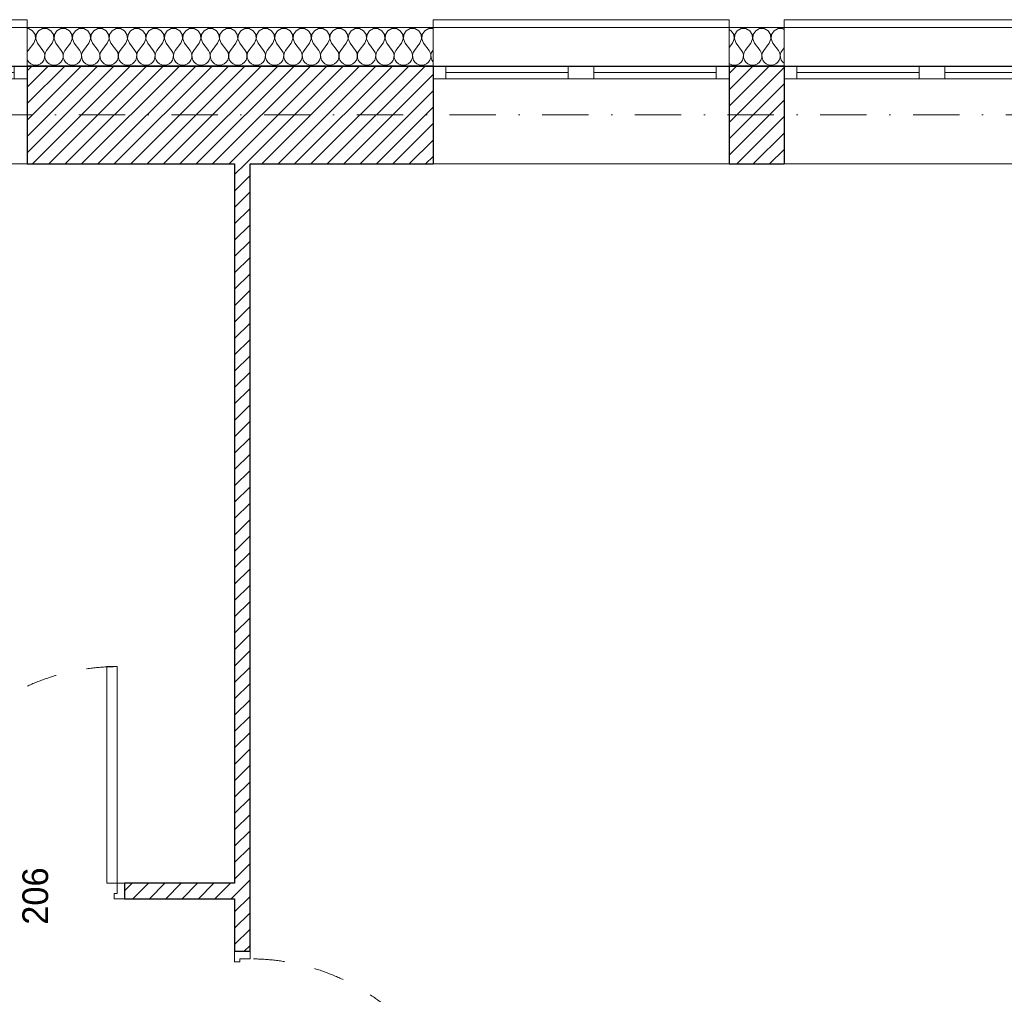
# Model space of a CAD drawing. Header units: millimetres. Extents: x 172139 to 266886, y 89525 to 138225.
# Tile 22 of 72: x 183081 to 186906, y 117919 to 121706. Entities that reach past the tile are written whole.
import ezdxf
from ezdxf.enums import TextEntityAlignment as Align

# ---------------------------------------------------------------- set-up
doc = ezdxf.new("R2010")
doc.units = ezdxf.units.MM
doc.header["$MEASUREMENT"] = 0
doc.linetypes.add('Kropki i Kreski', pattern=[360, 180, -90, 0, -90])
doc.linetypes.add('Przerywana', pattern=[240, 120, -120])
for name, color, linetype in [('Drzwi ArchiCAD', 7, 'Continuous'), ('Konstrukcja - Siatki mod', 7, 'Continuous'), ('KR_INW', 7, 'Continuous'), ('NAPIS_SODON', 7, 'Continuous'), ('Znaczniki drzwi ArchiCADa', 7, 'Continuous')]:
    doc.layers.add(name, color=color, linetype=linetype)
for name, color, linetype, lineweight in [('Drzwi ArchiCAD_Nr_pióra__1', 7, 'Continuous', 13), ('Drzwi ArchiCAD_Nr_pióra__27', 7, 'Continuous', 25), ('KR_INW_Nr_pióra__101', 252, 'Continuous', 5), ('KR_INW_Nr_pióra__27', 7, 'Continuous', 25), ('KR_INW_Nr_pióra__47', 7, 'Continuous', 15), ('NAPIS_SODON_Nr_pióra__1', 7, 'Continuous', 13), ('Okna ArchiCADa_Nr_pióra__1', 7, 'Continuous', 13), ('Znaczniki drzwi ArchiCADa_Nr_pióra__7', 7, 'Continuous', 13)]:
    doc.layers.add(name, color=color, linetype=linetype, lineweight=lineweight)
for name, color, linetype, lineweight, true_color in [('Konstrukcja - Siatki mod_Nr_pióra__48', 7, 'Continuous', 15, 0xa80f02), ('KR_INW_Nr_pióra__102', 7, 'Continuous', 5, 0xcccccc), ('Znaczniki drzwi ArchiCADa_Nr_pióra__20', 7, 'Continuous', 13, 0xb00000)]:
    doc.layers.add(name, color=color, linetype=linetype, lineweight=lineweight, true_color=true_color)
doc.styles.add('GENERATED_STYLE_1', font='txt')
pattern_1 = [(45, (0, 0), (-31.819804, 31.819804), [])]

# ---------------------------------------------------------------- blocks, each defined once
blk = doc.blocks.new('Strop_1', base_point=(179225, 121523.3))
at = {"layer": 'NAPIS_SODON_Nr_pióra__1', "linetype": 'Continuous', "flags": 128}
blk.add_lwpolyline([(179225, 121523.3), (179225.9, 107003.8), (250898.3, 107008.3), (250897.4, 121527.8)], close=True, dxfattribs=at)
blk = doc.blocks.new('*X89')
at = {"layer": 'KR_INW_Nr_pióra__102', "linetype": 'Continuous'}
for p, q in [((183115.8, 121670.9), (183109.9, 121670.9)), ((183131.2, 121662.7), (183115.8, 121670.9)), ((183169.9, 121670.9), (183154.5, 121662.7)), ((183187.3, 121670.9), (183169.9, 121670.9)), ((183202.6, 121662.7), (183187.3, 121670.9)), ((183241.3, 121670.9), (183226, 121662.7)), ((183258.7, 121670.9), (183241.3, 121670.9)), ((183274, 121662.7), (183258.7, 121670.9)), ((183312.7, 121670.9), (183297.4, 121662.7)), ((183330.1, 121670.9), (183312.7, 121670.9)), ((183345.5, 121662.7), (183330.1, 121670.9)), ((183384.2, 121670.9), (183368.8, 121662.7)), ((183401.6, 121670.9), (183384.2, 121670.9)), ((183416.9, 121662.7), (183401.6, 121670.9)), ((183455.6, 121670.9), (183440.3, 121662.7)), ((183473, 121670.9), (183455.6, 121670.9)), ((183488.3, 121662.7), (183473, 121670.9)), ((183527, 121670.9), (183511.7, 121662.7)), ((183544.4, 121670.9), (183527, 121670.9)), ((183559.7, 121662.7), (183544.4, 121670.9)), ((183598.4, 121670.9), (183583.1, 121662.7)), ((183615.8, 121670.9), (183598.4, 121670.9)), ((183631.2, 121662.7), (183615.8, 121670.9)), ((183669.9, 121670.9), (183654.5, 121662.7)), ((183687.3, 121670.9), (183669.9, 121670.9)), ((183702.6, 121662.7), (183687.3, 121670.9)), ((183741.3, 121670.9), (183726, 121662.7)), ((183758.7, 121670.9), (183741.3, 121670.9)), ((183774, 121662.7), (183758.7, 121670.9)), ((183812.7, 121670.9), (183797.4, 121662.7)), ((183830.1, 121670.9), (183812.7, 121670.9)), ((183845.5, 121662.7), (183830.1, 121670.9)), ((183884.2, 121670.9), (183868.8, 121662.7)), ((183901.6, 121670.9), (183884.2, 121670.9)), ((183916.9, 121662.7), (183901.6, 121670.9)), ((183955.6, 121670.9), (183940.3, 121662.7)), ((183973, 121670.9), (183955.6, 121670.9)), ((183988.3, 121662.7), (183973, 121670.9)), ((184027, 121670.9), (184011.7, 121662.7)), ((184044.4, 121670.9), (184027, 121670.9)), ((184059.7, 121662.7), (184044.4, 121670.9)), ((184098.4, 121670.9), (184083.1, 121662.7)), ((184115.8, 121670.9), (184098.4, 121670.9)), ((184131.2, 121662.7), (184115.8, 121670.9)), ((184169.9, 121670.9), (184154.5, 121662.7)), ((184187.3, 121670.9), (184169.9, 121670.9)), ((184202.6, 121662.7), (184187.3, 121670.9)), ((184241.3, 121670.9), (184226, 121662.7)), ((184258.7, 121670.9), (184241.3, 121670.9)), ((184274, 121662.7), (184258.7, 121670.9)), ((184312.7, 121670.9), (184297.4, 121662.7)), ((184330.1, 121670.9), (184312.7, 121670.9)), ((184345.5, 121662.7), (184330.1, 121670.9)), ((184384.2, 121670.9), (184368.8, 121662.7)), ((184401.6, 121670.9), (184384.2, 121670.9)), ((184416.9, 121662.7), (184401.6, 121670.9)), ((184455.6, 121670.9), (184440.3, 121662.7)), ((184473, 121670.9), (184455.6, 121670.9)), ((184488.3, 121662.7), (184473, 121670.9)), ((184527, 121670.9), (184511.7, 121662.7)), ((184544.4, 121670.9), (184527, 121670.9)), ((184559.7, 121662.7), (184544.4, 121670.9)), ((184598.4, 121670.9), (184583.1, 121662.7)), ((184615.8, 121670.9), (184598.4, 121670.9)), ((184631.2, 121662.7), (184615.8, 121670.9)), ((184669.9, 121670.9), (184654.5, 121662.7)), ((184686.7, 121670.9), (184669.9, 121670.9)), ((183140.8, 121648.2), (183131.2, 121662.7)), ((183142.4, 121630.9), (183140.8, 121648.2)), ((183144.9, 121648.2), (183143.3, 121630.9)), ((183154.5, 121662.7), (183144.9, 121648.2)), ((183212.2, 121648.2), (183202.6, 121662.7)), ((183213.9, 121630.9), (183212.2, 121648.2)), ((183216.3, 121648.2), (183214.7, 121630.9)), ((183226, 121662.7), (183216.3, 121648.2)), ((183283.7, 121648.2), (183274, 121662.7)), ((183285.3, 121630.9), (183283.7, 121648.2)), ((183287.8, 121648.2), (183286.1, 121630.9)), ((183297.4, 121662.7), (183287.8, 121648.2)), ((183355.1, 121648.2), (183345.5, 121662.7)), ((183356.7, 121630.9), (183355.1, 121648.2)), ((183359.2, 121648.2), (183357.6, 121630.9)), ((183368.8, 121662.7), (183359.2, 121648.2)), ((183426.5, 121648.2), (183416.9, 121662.7)), ((183428.2, 121630.9), (183426.5, 121648.2)), ((183430.6, 121648.2), (183429, 121630.9)), ((183440.3, 121662.7), (183430.6, 121648.2)), ((183497.9, 121648.2), (183488.3, 121662.7)), ((183499.6, 121630.9), (183497.9, 121648.2)), ((183502.1, 121648.2), (183500.4, 121630.9)), ((183511.7, 121662.7), (183502.1, 121648.2)), ((183569.4, 121648.2), (183559.7, 121662.7)), ((183571, 121630.9), (183569.4, 121648.2)), ((183573.5, 121648.2), (183571.8, 121630.9)), ((183583.1, 121662.7), (183573.5, 121648.2)), ((183640.8, 121648.2), (183631.2, 121662.7)), ((183642.4, 121630.9), (183640.8, 121648.2)), ((183644.9, 121648.2), (183643.3, 121630.9)), ((183654.5, 121662.7), (183644.9, 121648.2)), ((183712.2, 121648.2), (183702.6, 121662.7)), ((183713.9, 121630.9), (183712.2, 121648.2)), ((183716.3, 121648.2), (183714.7, 121630.9)), ((183726, 121662.7), (183716.3, 121648.2)), ((183783.7, 121648.2), (183774, 121662.7)), ((183785.3, 121630.9), (183783.7, 121648.2)), ((183787.8, 121648.2), (183786.1, 121630.9)), ((183797.4, 121662.7), (183787.8, 121648.2)), ((183855.1, 121648.2), (183845.5, 121662.7)), ((183856.7, 121630.9), (183855.1, 121648.2)), ((183859.2, 121648.2), (183857.6, 121630.9)), ((183868.8, 121662.7), (183859.2, 121648.2)), ((183926.5, 121648.2), (183916.9, 121662.7)), ((183928.2, 121630.9), (183926.5, 121648.2)), ((183930.6, 121648.2), (183929, 121630.9)), ((183940.3, 121662.7), (183930.6, 121648.2)), ((183997.9, 121648.2), (183988.3, 121662.7)), ((183999.6, 121630.9), (183997.9, 121648.2)), ((184002.1, 121648.2), (184000.4, 121630.9)), ((184011.7, 121662.7), (184002.1, 121648.2)), ((184069.4, 121648.2), (184059.7, 121662.7)), ((184071, 121630.9), (184069.4, 121648.2)), ((184073.5, 121648.2), (184071.8, 121630.9)), ((184083.1, 121662.7), (184073.5, 121648.2)), ((184140.8, 121648.2), (184131.2, 121662.7)), ((184142.4, 121630.9), (184140.8, 121648.2)), ((184144.9, 121648.2), (184143.3, 121630.9)), ((184154.5, 121662.7), (184144.9, 121648.2)), ((184212.2, 121648.2), (184202.6, 121662.7)), ((184213.9, 121630.9), (184212.2, 121648.2)), ((184216.3, 121648.2), (184214.7, 121630.9)), ((184226, 121662.7), (184216.3, 121648.2)), ((184283.7, 121648.2), (184274, 121662.7)), ((184285.3, 121630.9), (184283.7, 121648.2)), ((184287.8, 121648.2), (184286.1, 121630.9)), ((184297.4, 121662.7), (184287.8, 121648.2)), ((184355.1, 121648.2), (184345.5, 121662.7)), ((184356.7, 121630.9), (184355.1, 121648.2)), ((184359.2, 121648.2), (184357.6, 121630.9)), ((184368.8, 121662.7), (184359.2, 121648.2)), ((184426.5, 121648.2), (184416.9, 121662.7)), ((184428.2, 121630.9), (184426.5, 121648.2)), ((184430.6, 121648.2), (184429, 121630.9)), ((184440.3, 121662.7), (184430.6, 121648.2)), ((184497.9, 121648.2), (184488.3, 121662.7)), ((184499.6, 121630.9), (184497.9, 121648.2)), ((184502.1, 121648.2), (184500.4, 121630.9)), ((184511.7, 121662.7), (184502.1, 121648.2)), ((184569.4, 121648.2), (184559.7, 121662.7)), ((184571, 121630.9), (184569.4, 121648.2)), ((184573.5, 121648.2), (184571.8, 121630.9)), ((184583.1, 121662.7), (184573.5, 121648.2)), ((184640.8, 121648.2), (184631.2, 121662.7)), ((184642.4, 121630.9), (184640.8, 121648.2)), ((184644.9, 121648.2), (184643.3, 121630.9)), ((184654.5, 121662.7), (184644.9, 121648.2)), ((183135.7, 121614.9), (183114.3, 121586.3)), ((183135.7, 121614.9), (183142.4, 121630.9)), ((183143.3, 121630.9), (183150, 121614.9)), ((183150, 121614.9), (183171.4, 121586.3)), ((183207.1, 121614.9), (183185.7, 121586.3)), ((183207.1, 121614.9), (183213.9, 121630.9)), ((183214.7, 121630.9), (183221.4, 121614.9)), ((183221.4, 121614.9), (183242.9, 121586.3)), ((183278.6, 121614.9), (183257.1, 121586.3)), ((183278.6, 121614.9), (183285.3, 121630.9)), ((183286.1, 121630.9), (183292.9, 121614.9)), ((183292.9, 121614.9), (183314.3, 121586.3)), ((183350, 121614.9), (183328.6, 121586.3)), ((183350, 121614.9), (183356.7, 121630.9)), ((183357.6, 121630.9), (183364.3, 121614.9)), ((183364.3, 121614.9), (183385.7, 121586.3)), ((183421.4, 121614.9), (183400, 121586.3)), ((183421.4, 121614.9), (183428.2, 121630.9)), ((183429, 121630.9), (183435.7, 121614.9)), ((183435.7, 121614.9), (183457.1, 121586.3)), ((183492.9, 121614.9), (183471.4, 121586.3)), ((183492.9, 121614.9), (183499.6, 121630.9)), ((183500.4, 121630.9), (183507.1, 121614.9)), ((183507.1, 121614.9), (183528.6, 121586.3)), ((183564.3, 121614.9), (183542.9, 121586.3)), ((183564.3, 121614.9), (183571, 121630.9)), ((183571.8, 121630.9), (183578.6, 121614.9)), ((183578.6, 121614.9), (183600, 121586.3)), ((183635.7, 121614.9), (183614.3, 121586.3)), ((183635.7, 121614.9), (183642.4, 121630.9)), ((183643.3, 121630.9), (183650, 121614.9)), ((183650, 121614.9), (183671.4, 121586.3)), ((183707.1, 121614.9), (183685.7, 121586.3)), ((183707.1, 121614.9), (183713.9, 121630.9)), ((183714.7, 121630.9), (183721.4, 121614.9)), ((183721.4, 121614.9), (183742.9, 121586.3)), ((183778.6, 121614.9), (183757.1, 121586.3)), ((183778.6, 121614.9), (183785.3, 121630.9)), ((183786.1, 121630.9), (183792.9, 121614.9)), ((183792.9, 121614.9), (183814.3, 121586.3)), ((183850, 121614.9), (183828.6, 121586.3)), ((183850, 121614.9), (183856.7, 121630.9)), ((183857.6, 121630.9), (183864.3, 121614.9)), ((183864.3, 121614.9), (183885.7, 121586.3)), ((183921.4, 121614.9), (183900, 121586.3)), ((183921.4, 121614.9), (183928.2, 121630.9)), ((183929, 121630.9), (183935.7, 121614.9)), ((183935.7, 121614.9), (183957.1, 121586.3)), ((183992.9, 121614.9), (183971.4, 121586.3)), ((183992.9, 121614.9), (183999.6, 121630.9)), ((184000.4, 121630.9), (184007.1, 121614.9)), ((184007.1, 121614.9), (184028.6, 121586.3)), ((184064.3, 121614.9), (184042.9, 121586.3)), ((184064.3, 121614.9), (184071, 121630.9)), ((184071.8, 121630.9), (184078.6, 121614.9)), ((184078.6, 121614.9), (184100, 121586.3)), ((184135.7, 121614.9), (184114.3, 121586.3)), ((184135.7, 121614.9), (184142.4, 121630.9)), ((184143.3, 121630.9), (184150, 121614.9)), ((184150, 121614.9), (184171.4, 121586.3)), ((184207.1, 121614.9), (184185.7, 121586.3)), ((184207.1, 121614.9), (184213.9, 121630.9)), ((184214.7, 121630.9), (184221.4, 121614.9)), ((184221.4, 121614.9), (184242.9, 121586.3)), ((184278.6, 121614.9), (184257.1, 121586.3)), ((184278.6, 121614.9), (184285.3, 121630.9)), ((184286.1, 121630.9), (184292.9, 121614.9)), ((184292.9, 121614.9), (184314.3, 121586.3)), ((184350, 121614.9), (184328.6, 121586.3)), ((184350, 121614.9), (184356.7, 121630.9)), ((184357.6, 121630.9), (184364.3, 121614.9)), ((184364.3, 121614.9), (184385.7, 121586.3)), ((184421.4, 121614.9), (184400, 121586.3)), ((184421.4, 121614.9), (184428.2, 121630.9)), ((184429, 121630.9), (184435.7, 121614.9)), ((184435.7, 121614.9), (184457.1, 121586.3)), ((184492.9, 121614.9), (184471.4, 121586.3)), ((184492.9, 121614.9), (184499.6, 121630.9)), ((184500.4, 121630.9), (184507.1, 121614.9)), ((184507.1, 121614.9), (184528.6, 121586.3)), ((184564.3, 121614.9), (184542.9, 121586.3)), ((184564.3, 121614.9), (184571, 121630.9)), ((184571.8, 121630.9), (184578.6, 121614.9)), ((184578.6, 121614.9), (184600, 121586.3)), ((184635.7, 121614.9), (184614.3, 121586.3)), ((184635.7, 121614.9), (184642.4, 121630.9)), ((184643.3, 121630.9), (184650, 121614.9)), ((184650, 121614.9), (184671.4, 121586.3)), ((183114.3, 121586.3), (183109.9, 121578.4)), ((183176.2, 121577.7), (183171.4, 121586.3)), ((183174.8, 121548.9), (183177.9, 121558.2)), ((183178.4, 121568.1), (183176.2, 121577.7)), ((183177.9, 121558.2), (183178.4, 121568.1)), ((183180.9, 121577.7), (183178.7, 121568.1)), ((183178.7, 121568.1), (183179.2, 121558.2)), ((183179.2, 121558.2), (183182.3, 121548.9)), ((183185.7, 121586.3), (183180.9, 121577.7)), ((183247.6, 121577.7), (183242.9, 121586.3)), ((183246.2, 121548.9), (183249.4, 121558.2)), ((183249.9, 121568.1), (183247.6, 121577.7)), ((183249.4, 121558.2), (183249.9, 121568.1)), ((183252.4, 121577.7), (183250.1, 121568.1)), ((183250.1, 121568.1), (183250.6, 121558.2)), ((183250.6, 121558.2), (183253.8, 121548.9)), ((183257.1, 121586.3), (183252.4, 121577.7)), ((183319.1, 121577.7), (183314.3, 121586.3)), ((183317.7, 121548.9), (183320.8, 121558.2)), ((183321.3, 121568.1), (183319.1, 121577.7)), ((183320.8, 121558.2), (183321.3, 121568.1)), ((183323.8, 121577.7), (183321.6, 121568.1)), ((183321.6, 121568.1), (183322.1, 121558.2)), ((183322.1, 121558.2), (183325.2, 121548.9)), ((183328.6, 121586.3), (183323.8, 121577.7)), ((183390.5, 121577.7), (183385.7, 121586.3)), ((183389.1, 121548.9), (183392.2, 121558.2)), ((183392.7, 121568.1), (183390.5, 121577.7)), ((183392.2, 121558.2), (183392.7, 121568.1)), ((183395.2, 121577.7), (183393, 121568.1)), ((183393, 121568.1), (183393.5, 121558.2)), ((183393.5, 121558.2), (183396.6, 121548.9)), ((183400, 121586.3), (183395.2, 121577.7)), ((183461.9, 121577.7), (183457.1, 121586.3)), ((183460.5, 121548.9), (183463.7, 121558.2)), ((183464.1, 121568.1), (183461.9, 121577.7)), ((183463.7, 121558.2), (183464.1, 121568.1)), ((183466.7, 121577.7), (183464.4, 121568.1)), ((183464.4, 121568.1), (183464.9, 121558.2)), ((183464.9, 121558.2), (183468.1, 121548.9)), ((183471.4, 121586.3), (183466.7, 121577.7)), ((183533.3, 121577.7), (183528.6, 121586.3)), ((183531.9, 121548.9), (183535.1, 121558.2)), ((183535.6, 121568.1), (183533.3, 121577.7)), ((183535.1, 121558.2), (183535.6, 121568.1)), ((183538.1, 121577.7), (183535.9, 121568.1)), ((183535.9, 121568.1), (183536.3, 121558.2)), ((183536.3, 121558.2), (183539.5, 121548.9)), ((183542.9, 121586.3), (183538.1, 121577.7)), ((183604.8, 121577.7), (183600, 121586.3)), ((183603.4, 121548.9), (183606.5, 121558.2)), ((183607, 121568.1), (183604.8, 121577.7)), ((183606.5, 121558.2), (183607, 121568.1)), ((183609.5, 121577.7), (183607.3, 121568.1)), ((183607.3, 121568.1), (183607.8, 121558.2)), ((183607.8, 121558.2), (183610.9, 121548.9)), ((183614.3, 121586.3), (183609.5, 121577.7)), ((183676.2, 121577.7), (183671.4, 121586.3)), ((183674.8, 121548.9), (183677.9, 121558.2)), ((183678.4, 121568.1), (183676.2, 121577.7)), ((183677.9, 121558.2), (183678.4, 121568.1)), ((183680.9, 121577.7), (183678.7, 121568.1)), ((183678.7, 121568.1), (183679.2, 121558.2)), ((183679.2, 121558.2), (183682.3, 121548.9)), ((183685.7, 121586.3), (183680.9, 121577.7)), ((183747.6, 121577.7), (183742.9, 121586.3)), ((183746.2, 121548.9), (183749.4, 121558.2)), ((183749.9, 121568.1), (183747.6, 121577.7)), ((183749.4, 121558.2), (183749.9, 121568.1)), ((183752.4, 121577.7), (183750.1, 121568.1)), ((183750.1, 121568.1), (183750.6, 121558.2)), ((183750.6, 121558.2), (183753.8, 121548.9)), ((183757.1, 121586.3), (183752.4, 121577.7)), ((183819.1, 121577.7), (183814.3, 121586.3)), ((183817.7, 121548.9), (183820.8, 121558.2)), ((183821.3, 121568.1), (183819.1, 121577.7)), ((183820.8, 121558.2), (183821.3, 121568.1)), ((183823.8, 121577.7), (183821.6, 121568.1)), ((183821.6, 121568.1), (183822.1, 121558.2)), ((183822.1, 121558.2), (183825.2, 121548.9)), ((183828.6, 121586.3), (183823.8, 121577.7)), ((183890.5, 121577.7), (183885.7, 121586.3)), ((183889.1, 121548.9), (183892.2, 121558.2)), ((183892.7, 121568.1), (183890.5, 121577.7)), ((183892.2, 121558.2), (183892.7, 121568.1)), ((183895.2, 121577.7), (183893, 121568.1)), ((183893, 121568.1), (183893.5, 121558.2)), ((183893.5, 121558.2), (183896.6, 121548.9)), ((183900, 121586.3), (183895.2, 121577.7)), ((183961.9, 121577.7), (183957.1, 121586.3)), ((183960.5, 121548.9), (183963.7, 121558.2)), ((183964.1, 121568.1), (183961.9, 121577.7)), ((183963.7, 121558.2), (183964.1, 121568.1)), ((183966.7, 121577.7), (183964.4, 121568.1)), ((183964.4, 121568.1), (183964.9, 121558.2)), ((183964.9, 121558.2), (183968.1, 121548.9)), ((183971.4, 121586.3), (183966.7, 121577.7)), ((184033.3, 121577.7), (184028.6, 121586.3)), ((184031.9, 121548.9), (184035.1, 121558.2)), ((184035.6, 121568.1), (184033.3, 121577.7)), ((184035.1, 121558.2), (184035.6, 121568.1)), ((184038.1, 121577.7), (184035.9, 121568.1)), ((184035.9, 121568.1), (184036.3, 121558.2)), ((184036.3, 121558.2), (184039.5, 121548.9)), ((184042.9, 121586.3), (184038.1, 121577.7)), ((184104.8, 121577.7), (184100, 121586.3)), ((184103.4, 121548.9), (184106.5, 121558.2)), ((184107, 121568.1), (184104.8, 121577.7)), ((184106.5, 121558.2), (184107, 121568.1)), ((184109.5, 121577.7), (184107.3, 121568.1)), ((184107.3, 121568.1), (184107.8, 121558.2)), ((184107.8, 121558.2), (184110.9, 121548.9)), ((184114.3, 121586.3), (184109.5, 121577.7)), ((184176.2, 121577.7), (184171.4, 121586.3)), ((184174.8, 121548.9), (184177.9, 121558.2)), ((184178.4, 121568.1), (184176.2, 121577.7)), ((184177.9, 121558.2), (184178.4, 121568.1)), ((184180.9, 121577.7), (184178.7, 121568.1)), ((184178.7, 121568.1), (184179.2, 121558.2)), ((184179.2, 121558.2), (184182.3, 121548.9)), ((184185.7, 121586.3), (184180.9, 121577.7)), ((184247.6, 121577.7), (184242.9, 121586.3)), ((184246.2, 121548.9), (184249.4, 121558.2)), ((184249.9, 121568.1), (184247.6, 121577.7)), ((184249.4, 121558.2), (184249.9, 121568.1)), ((184252.4, 121577.7), (184250.1, 121568.1)), ((184250.1, 121568.1), (184250.6, 121558.2)), ((184250.6, 121558.2), (184253.8, 121548.9)), ((184257.1, 121586.3), (184252.4, 121577.7)), ((184319.1, 121577.7), (184314.3, 121586.3)), ((184317.7, 121548.9), (184320.8, 121558.2)), ((184321.3, 121568.1), (184319.1, 121577.7)), ((184320.8, 121558.2), (184321.3, 121568.1)), ((184323.8, 121577.7), (184321.6, 121568.1)), ((184321.6, 121568.1), (184322.1, 121558.2)), ((184322.1, 121558.2), (184325.2, 121548.9)), ((184328.6, 121586.3), (184323.8, 121577.7)), ((184390.5, 121577.7), (184385.7, 121586.3)), ((184389.1, 121548.9), (184392.2, 121558.2)), ((184392.7, 121568.1), (184390.5, 121577.7)), ((184392.2, 121558.2), (184392.7, 121568.1)), ((184395.2, 121577.7), (184393, 121568.1)), ((184393, 121568.1), (184393.5, 121558.2)), ((184393.5, 121558.2), (184396.6, 121548.9)), ((184400, 121586.3), (184395.2, 121577.7)), ((184461.9, 121577.7), (184457.1, 121586.3)), ((184460.5, 121548.9), (184463.7, 121558.2)), ((184464.1, 121568.1), (184461.9, 121577.7)), ((184463.7, 121558.2), (184464.1, 121568.1)), ((184466.7, 121577.7), (184464.4, 121568.1)), ((184464.4, 121568.1), (184464.9, 121558.2)), ((184464.9, 121558.2), (184468.1, 121548.9)), ((184471.4, 121586.3), (184466.7, 121577.7)), ((184533.3, 121577.7), (184528.6, 121586.3)), ((184531.9, 121548.9), (184535.1, 121558.2)), ((184535.6, 121568.1), (184533.3, 121577.7)), ((184535.1, 121558.2), (184535.6, 121568.1)), ((184538.1, 121577.7), (184535.9, 121568.1)), ((184535.9, 121568.1), (184536.3, 121558.2)), ((184536.3, 121558.2), (184539.5, 121548.9)), ((184542.9, 121586.3), (184538.1, 121577.7)), ((184604.8, 121577.7), (184600, 121586.3)), ((184603.4, 121548.9), (184606.5, 121558.2)), ((184607, 121568.1), (184604.8, 121577.7)), ((184606.5, 121558.2), (184607, 121568.1)), ((184609.5, 121577.7), (184607.3, 121568.1)), ((184607.3, 121568.1), (184607.8, 121558.2)), ((184607.8, 121558.2), (184610.9, 121548.9)), ((184614.3, 121586.3), (184609.5, 121577.7)), ((184676.2, 121577.7), (184671.4, 121586.3)), ((184674.8, 121548.9), (184677.9, 121558.2)), ((184678.4, 121568.1), (184676.2, 121577.7)), ((184677.9, 121558.2), (184678.4, 121568.1)), ((184680.9, 121577.7), (184678.7, 121568.1)), ((184678.7, 121568.1), (184679.2, 121558.2)), ((184679.2, 121558.2), (184682.3, 121548.9)), ((184685.7, 121586.3), (184680.9, 121577.7)), ((184686.7, 121587.6), (184685.7, 121586.3)), ((183109.9, 121551.9), (183110.9, 121548.9)), ((183110.9, 121548.9), (183116.5, 121540.8)), ((183116.5, 121540.8), (183124.1, 121534.5)), ((183124.1, 121534.5), (183133.1, 121530.5)), ((183133.1, 121530.5), (183142.9, 121529.2)), ((183142.9, 121529.2), (183152.6, 121530.5)), ((183152.6, 121530.5), (183161.6, 121534.5)), ((183161.6, 121534.5), (183169.2, 121540.8)), ((183169.2, 121540.8), (183174.8, 121548.9)), ((183182.3, 121548.9), (183187.9, 121540.8)), ((183187.9, 121540.8), (183195.5, 121534.5)), ((183195.5, 121534.5), (183204.5, 121530.5)), ((183204.5, 121530.5), (183214.3, 121529.2)), ((183214.3, 121529.2), (183224, 121530.5)), ((183224, 121530.5), (183233.1, 121534.5)), ((183233.1, 121534.5), (183240.6, 121540.8)), ((183240.6, 121540.8), (183246.2, 121548.9)), ((183253.8, 121548.9), (183259.4, 121540.8)), ((183259.4, 121540.8), (183266.9, 121534.5)), ((183266.9, 121534.5), (183276, 121530.5)), ((183276, 121530.5), (183285.7, 121529.2)), ((183285.7, 121529.2), (183295.5, 121530.5)), ((183295.5, 121530.5), (183304.5, 121534.5)), ((183304.5, 121534.5), (183312.1, 121540.8)), ((183312.1, 121540.8), (183317.7, 121548.9)), ((183325.2, 121548.9), (183330.8, 121540.8)), ((183330.8, 121540.8), (183338.4, 121534.5)), ((183338.4, 121534.5), (183347.4, 121530.5)), ((183347.4, 121530.5), (183357.1, 121529.2)), ((183357.1, 121529.2), (183366.9, 121530.5)), ((183366.9, 121530.5), (183375.9, 121534.5)), ((183375.9, 121534.5), (183383.5, 121540.8)), ((183383.5, 121540.8), (183389.1, 121548.9)), ((183396.6, 121548.9), (183402.2, 121540.8)), ((183402.2, 121540.8), (183409.8, 121534.5)), ((183409.8, 121534.5), (183418.8, 121530.5)), ((183418.8, 121530.5), (183428.6, 121529.2)), ((183428.6, 121529.2), (183438.3, 121530.5)), ((183438.3, 121530.5), (183447.3, 121534.5)), ((183447.3, 121534.5), (183454.9, 121540.8)), ((183454.9, 121540.8), (183460.5, 121548.9)), ((183468.1, 121548.9), (183473.6, 121540.8)), ((183473.6, 121540.8), (183481.2, 121534.5)), ((183481.2, 121534.5), (183490.2, 121530.5)), ((183490.2, 121530.5), (183500, 121529.2)), ((183500, 121529.2), (183509.8, 121530.5)), ((183509.8, 121530.5), (183518.8, 121534.5)), ((183518.8, 121534.5), (183526.4, 121540.8)), ((183526.4, 121540.8), (183531.9, 121548.9)), ((183539.5, 121548.9), (183545.1, 121540.8)), ((183545.1, 121540.8), (183552.7, 121534.5)), ((183552.7, 121534.5), (183561.7, 121530.5)), ((183561.7, 121530.5), (183571.4, 121529.2)), ((183571.4, 121529.2), (183581.2, 121530.5)), ((183581.2, 121530.5), (183590.2, 121534.5)), ((183590.2, 121534.5), (183597.8, 121540.8)), ((183597.8, 121540.8), (183603.4, 121548.9)), ((183610.9, 121548.9), (183616.5, 121540.8)), ((183616.5, 121540.8), (183624.1, 121534.5)), ((183624.1, 121534.5), (183633.1, 121530.5)), ((183633.1, 121530.5), (183642.9, 121529.2)), ((183642.9, 121529.2), (183652.6, 121530.5)), ((183652.6, 121530.5), (183661.6, 121534.5)), ((183661.6, 121534.5), (183669.2, 121540.8)), ((183669.2, 121540.8), (183674.8, 121548.9)), ((183682.3, 121548.9), (183687.9, 121540.8)), ((183687.9, 121540.8), (183695.5, 121534.5)), ((183695.5, 121534.5), (183704.5, 121530.5)), ((183704.5, 121530.5), (183714.3, 121529.2)), ((183714.3, 121529.2), (183724, 121530.5)), ((183724, 121530.5), (183733.1, 121534.5)), ((183733.1, 121534.5), (183740.6, 121540.8)), ((183740.6, 121540.8), (183746.2, 121548.9)), ((183753.8, 121548.9), (183759.4, 121540.8)), ((183759.4, 121540.8), (183766.9, 121534.5)), ((183766.9, 121534.5), (183776, 121530.5)), ((183776, 121530.5), (183785.7, 121529.2)), ((183785.7, 121529.2), (183795.5, 121530.5)), ((183795.5, 121530.5), (183804.5, 121534.5)), ((183804.5, 121534.5), (183812.1, 121540.8)), ((183812.1, 121540.8), (183817.7, 121548.9)), ((183825.2, 121548.9), (183830.8, 121540.8)), ((183830.8, 121540.8), (183838.4, 121534.5)), ((183838.4, 121534.5), (183847.4, 121530.5)), ((183847.4, 121530.5), (183857.1, 121529.2)), ((183857.1, 121529.2), (183866.9, 121530.5)), ((183866.9, 121530.5), (183875.9, 121534.5)), ((183875.9, 121534.5), (183883.5, 121540.8)), ((183883.5, 121540.8), (183889.1, 121548.9)), ((183896.6, 121548.9), (183902.2, 121540.8)), ((183902.2, 121540.8), (183909.8, 121534.5)), ((183909.8, 121534.5), (183918.8, 121530.5)), ((183918.8, 121530.5), (183928.6, 121529.2)), ((183928.6, 121529.2), (183938.3, 121530.5)), ((183938.3, 121530.5), (183947.3, 121534.5)), ((183947.3, 121534.5), (183954.9, 121540.8)), ((183954.9, 121540.8), (183960.5, 121548.9)), ((183968.1, 121548.9), (183973.6, 121540.8)), ((183973.6, 121540.8), (183981.2, 121534.5)), ((183981.2, 121534.5), (183990.2, 121530.5)), ((183990.2, 121530.5), (184000, 121529.2)), ((184000, 121529.2), (184009.8, 121530.5)), ((184009.8, 121530.5), (184018.8, 121534.5)), ((184018.8, 121534.5), (184026.4, 121540.8)), ((184026.4, 121540.8), (184031.9, 121548.9)), ((184039.5, 121548.9), (184045.1, 121540.8)), ((184045.1, 121540.8), (184052.7, 121534.5)), ((184052.7, 121534.5), (184061.7, 121530.5)), ((184061.7, 121530.5), (184071.4, 121529.2)), ((184071.4, 121529.2), (184081.2, 121530.5)), ((184081.2, 121530.5), (184090.2, 121534.5)), ((184090.2, 121534.5), (184097.8, 121540.8)), ((184097.8, 121540.8), (184103.4, 121548.9)), ((184110.9, 121548.9), (184116.5, 121540.8)), ((184116.5, 121540.8), (184124.1, 121534.5)), ((184124.1, 121534.5), (184133.1, 121530.5)), ((184133.1, 121530.5), (184142.9, 121529.2)), ((184142.9, 121529.2), (184152.6, 121530.5)), ((184152.6, 121530.5), (184161.6, 121534.5)), ((184161.6, 121534.5), (184169.2, 121540.8)), ((184169.2, 121540.8), (184174.8, 121548.9)), ((184182.3, 121548.9), (184187.9, 121540.8)), ((184187.9, 121540.8), (184195.5, 121534.5)), ((184195.5, 121534.5), (184204.5, 121530.5)), ((184204.5, 121530.5), (184214.3, 121529.2)), ((184214.3, 121529.2), (184224, 121530.5)), ((184224, 121530.5), (184233.1, 121534.5)), ((184233.1, 121534.5), (184240.6, 121540.8)), ((184240.6, 121540.8), (184246.2, 121548.9)), ((184253.8, 121548.9), (184259.4, 121540.8)), ((184259.4, 121540.8), (184266.9, 121534.5)), ((184266.9, 121534.5), (184276, 121530.5)), ((184276, 121530.5), (184285.7, 121529.2)), ((184285.7, 121529.2), (184295.5, 121530.5)), ((184295.5, 121530.5), (184304.5, 121534.5)), ((184304.5, 121534.5), (184312.1, 121540.8)), ((184312.1, 121540.8), (184317.7, 121548.9)), ((184325.2, 121548.9), (184330.8, 121540.8)), ((184330.8, 121540.8), (184338.4, 121534.5)), ((184338.4, 121534.5), (184347.4, 121530.5)), ((184347.4, 121530.5), (184357.1, 121529.2)), ((184357.1, 121529.2), (184366.9, 121530.5)), ((184366.9, 121530.5), (184375.9, 121534.5)), ((184375.9, 121534.5), (184383.5, 121540.8)), ((184383.5, 121540.8), (184389.1, 121548.9)), ((184396.6, 121548.9), (184402.2, 121540.8)), ((184402.2, 121540.8), (184409.8, 121534.5)), ((184409.8, 121534.5), (184418.8, 121530.5)), ((184418.8, 121530.5), (184428.6, 121529.2)), ((184428.6, 121529.2), (184438.3, 121530.5)), ((184438.3, 121530.5), (184447.3, 121534.5)), ((184447.3, 121534.5), (184454.9, 121540.8)), ((184454.9, 121540.8), (184460.5, 121548.9)), ((184468.1, 121548.9), (184473.6, 121540.8)), ((184473.6, 121540.8), (184481.2, 121534.5)), ((184481.2, 121534.5), (184490.2, 121530.5)), ((184490.2, 121530.5), (184500, 121529.2)), ((184500, 121529.2), (184509.8, 121530.5)), ((184509.8, 121530.5), (184518.8, 121534.5)), ((184518.8, 121534.5), (184526.4, 121540.8)), ((184526.4, 121540.8), (184531.9, 121548.9)), ((184539.5, 121548.9), (184545.1, 121540.8)), ((184545.1, 121540.8), (184552.7, 121534.5)), ((184552.7, 121534.5), (184561.7, 121530.5)), ((184561.7, 121530.5), (184571.4, 121529.2)), ((184571.4, 121529.2), (184581.2, 121530.5)), ((184581.2, 121530.5), (184590.2, 121534.5)), ((184590.2, 121534.5), (184597.8, 121540.8)), ((184597.8, 121540.8), (184603.4, 121548.9)), ((184610.9, 121548.9), (184616.5, 121540.8)), ((184616.5, 121540.8), (184624.1, 121534.5)), ((184624.1, 121534.5), (184633.1, 121530.5)), ((184633.1, 121530.5), (184642.9, 121529.2)), ((184642.9, 121529.2), (184652.6, 121530.5)), ((184652.6, 121530.5), (184661.6, 121534.5)), ((184661.6, 121534.5), (184669.2, 121540.8)), ((184669.2, 121540.8), (184674.8, 121548.9)), ((184682.3, 121548.9), (184686.7, 121542.5))]:
    blk.add_line(p, q, dxfattribs=at)
blk = doc.blocks.new('*X90')
at = {"layer": 'KR_INW_Nr_pióra__102', "linetype": 'Continuous'}
for p, q in [((185884.2, 121670.9), (185868.8, 121662.7)), ((185901.6, 121670.9), (185884.2, 121670.9)), ((185916.9, 121662.7), (185901.6, 121670.9)), ((185955.6, 121670.9), (185940.3, 121662.7)), ((185973, 121670.9), (185955.6, 121670.9)), ((185988.3, 121662.7), (185973, 121670.9)), ((186027, 121670.9), (186011.7, 121662.7)), ((186044.4, 121670.9), (186027, 121670.9)), ((186050.4, 121667.7), (186044.4, 121670.9)), ((185845.5, 121662.7), (185836.7, 121667.4)), ((185855.1, 121648.2), (185845.5, 121662.7)), ((185856.7, 121630.9), (185855.1, 121648.2)), ((185859.2, 121648.2), (185857.6, 121630.9)), ((185868.8, 121662.7), (185859.2, 121648.2)), ((185926.5, 121648.2), (185916.9, 121662.7)), ((185928.2, 121630.9), (185926.5, 121648.2)), ((185930.6, 121648.2), (185929, 121630.9)), ((185940.3, 121662.7), (185930.6, 121648.2)), ((185997.9, 121648.2), (185988.3, 121662.7)), ((185999.6, 121630.9), (185997.9, 121648.2)), ((186002.1, 121648.2), (186000.4, 121630.9)), ((186011.7, 121662.7), (186002.1, 121648.2)), ((185850, 121614.9), (185836.7, 121597.2)), ((185850, 121614.9), (185856.7, 121630.9)), ((185857.6, 121630.9), (185864.3, 121614.9)), ((185864.3, 121614.9), (185885.7, 121586.3)), ((185921.4, 121614.9), (185900, 121586.3)), ((185921.4, 121614.9), (185928.2, 121630.9)), ((185929, 121630.9), (185935.7, 121614.9)), ((185935.7, 121614.9), (185957.1, 121586.3)), ((185992.9, 121614.9), (185971.4, 121586.3)), ((185992.9, 121614.9), (185999.6, 121630.9)), ((186000.4, 121630.9), (186007.1, 121614.9)), ((186007.1, 121614.9), (186028.6, 121586.3)), ((186050.4, 121596.3), (186042.9, 121586.3)), ((185890.5, 121577.7), (185885.7, 121586.3)), ((185889.1, 121548.9), (185892.2, 121558.2)), ((185892.7, 121568.1), (185890.5, 121577.7)), ((185892.2, 121558.2), (185892.7, 121568.1)), ((185895.2, 121577.7), (185893, 121568.1)), ((185893, 121568.1), (185893.5, 121558.2)), ((185893.5, 121558.2), (185896.6, 121548.9)), ((185900, 121586.3), (185895.2, 121577.7)), ((185961.9, 121577.7), (185957.1, 121586.3)), ((185960.5, 121548.9), (185963.7, 121558.2)), ((185964.1, 121568.1), (185961.9, 121577.7)), ((185963.7, 121558.2), (185964.1, 121568.1)), ((185966.7, 121577.7), (185964.4, 121568.1)), ((185964.4, 121568.1), (185964.9, 121558.2)), ((185964.9, 121558.2), (185968.1, 121548.9)), ((185971.4, 121586.3), (185966.7, 121577.7)), ((186033.3, 121577.7), (186028.6, 121586.3)), ((186031.9, 121548.9), (186035.1, 121558.2)), ((186035.6, 121568.1), (186033.3, 121577.7)), ((186035.1, 121558.2), (186035.6, 121568.1)), ((186038.1, 121577.7), (186035.9, 121568.1)), ((186035.9, 121568.1), (186036.3, 121558.2)), ((186036.3, 121558.2), (186039.5, 121548.9)), ((186042.9, 121586.3), (186038.1, 121577.7)), ((185836.7, 121535.9), (185838.4, 121534.5)), ((185838.4, 121534.5), (185847.4, 121530.5)), ((185847.4, 121530.5), (185857.1, 121529.2)), ((185857.1, 121529.2), (185866.9, 121530.5)), ((185866.9, 121530.5), (185875.9, 121534.5)), ((185875.9, 121534.5), (185883.5, 121540.8)), ((185883.5, 121540.8), (185889.1, 121548.9)), ((185896.6, 121548.9), (185902.2, 121540.8)), ((185902.2, 121540.8), (185909.8, 121534.5)), ((185909.8, 121534.5), (185918.8, 121530.5)), ((185918.8, 121530.5), (185928.6, 121529.2)), ((185928.6, 121529.2), (185938.3, 121530.5)), ((185938.3, 121530.5), (185947.3, 121534.5)), ((185947.3, 121534.5), (185954.9, 121540.8)), ((185954.9, 121540.8), (185960.5, 121548.9)), ((185968.1, 121548.9), (185973.6, 121540.8)), ((185973.6, 121540.8), (185981.2, 121534.5)), ((185981.2, 121534.5), (185990.2, 121530.5)), ((185990.2, 121530.5), (186000, 121529.2)), ((186000, 121529.2), (186009.8, 121530.5)), ((186009.8, 121530.5), (186018.8, 121534.5)), ((186018.8, 121534.5), (186026.4, 121540.8)), ((186026.4, 121540.8), (186031.9, 121548.9)), ((186039.5, 121548.9), (186045.1, 121540.8)), ((186045.1, 121540.8), (186050.4, 121536.4))]:
    blk.add_line(p, q, dxfattribs=at)
blk = doc.blocks.new('Okno podwójne 19')
at = {"layer": 'Okna ArchiCADa_Nr_pióra__1', "linetype": 'Continuous'}
for p, q in [((-575, 330), (575, 330)), ((-575, 0), (-525, 0)), ((-575, -50), (-575, 0)), ((-525, 0), (-525, -50)), ((-525, 0), (-50, 0)), ((-50, -50), (-50, 0)), ((-50, 0), (0, 0)), ((0, 0), (50, 0)), ((50, 0), (50, -50)), ((50, 0), (525, 0)), ((525, -50), (525, 0)), ((525, 0), (575, 0)), ((575, -50), (575, 0)), ((-525, -25), (-50, -25)), ((50, -25), (525, -25)), ((-525, -50), (-575, -50)), ((-50, -50), (-525, -50)), ((0, -50), (-50, -50)), ((50, -50), (0, -50)), ((525, -50), (50, -50)), ((575, -50), (525, -50)), ((-575, -200), (575, -200)), ((-575, -200), (-575, -230)), ((575, -230), (575, -200)), ((-575, -230), (575, -230))]:
    blk.add_line(p, q, dxfattribs=at)
blk = doc.blocks.new('Ściana_1', base_point=(179075.1, 121675.6))
at = {"layer": 'KR_INW_Nr_pióra__101', "linetype": 'Continuous'}
h = blk.add_hatch(dxfattribs=at)
h.set_pattern_fill('Cegła_licówka', color=256, style=0, pattern_type=2)
h.set_pattern_definition(pattern_1)
h.paths.add_polyline_path([(183109.9, 121145.6), (184686.7, 121145.6), (184686.7, 121475.6), (184686.7, 121525.6), (183109.9, 121525.6), (183109.9, 121475.6)])
h = blk.add_hatch(dxfattribs=at)
h.set_pattern_fill('Cegła_licówka', color=256, style=0, pattern_type=2)
h.set_pattern_definition(pattern_1)
h.paths.add_polyline_path([(185836.7, 121145.6), (186050.4, 121145.6), (186050.4, 121475.6), (186050.4, 121525.6), (185836.7, 121525.6), (185836.7, 121475.6)])
at = {"layer": 'KR_INW_Nr_pióra__27', "linetype": 'Continuous'}
for p, q in [((184686.7, 121525.6), (183109.9, 121525.6)), ((183109.9, 121525.6), (183109.9, 121475.6)), ((184686.7, 121525.6), (184686.7, 121475.6)), ((186050.4, 121525.6), (185836.7, 121525.6)), ((185836.7, 121525.6), (185836.7, 121475.6)), ((186050.4, 121525.6), (186050.4, 121475.6)), ((183109.9, 121475.6), (183109.9, 121145.6)), ((184686.7, 121475.6), (184686.7, 121145.6)), ((185836.7, 121475.6), (185836.7, 121145.6)), ((186050.4, 121475.6), (186050.4, 121145.6))]:
    blk.add_line(p, q, dxfattribs=at)
at = {"layer": 'KR_INW_Nr_pióra__27', "linetype": 'Continuous', "flags": 128}
for points in [[(183109.9, 121145.6), (183915.9, 121145.6)], [(183975.9, 121145.6), (184686.7, 121145.6)], [(185836.7, 121145.6), (186050.4, 121145.6)]]:
    blk.add_lwpolyline(points, dxfattribs=at)
at = {"layer": 'KR_INW_Nr_pióra__47', "linetype": 'Continuous'}
for p, q in [((183109.9, 121675.6), (183109.9, 121525.6)), ((184686.7, 121675.6), (184686.7, 121525.6)), ((185836.7, 121675.6), (185836.7, 121525.6)), ((186050.4, 121675.6), (186050.4, 121525.6))]:
    blk.add_line(p, q, dxfattribs=at)
at = {"layer": 'KR_INW_Nr_pióra__47', "linetype": 'Continuous', "flags": 128}
for points in [[(184686.7, 121675.6), (183109.9, 121675.6)], [(186050.4, 121675.6), (185836.7, 121675.6)]]:
    blk.add_lwpolyline(points, dxfattribs=at)
at = {"layer": 'KR_INW'}
for name in ['*X89', '*X90']:
    blk.add_blockref(name, (0, 0), dxfattribs=at)
at = {"layer": 'Okna ArchiCADa_Nr_pióra__1', "linetype": 'Continuous', "xscale": -1, "zscale": 1000, "rotation": 180}
for p in [(182534.9, 121475.6), (185261.7, 121475.6), (186625.4, 121475.6)]:
    blk.add_blockref('Okno podwójne 19', p, dxfattribs=at)
blk = doc.blocks.new('Drzwi 19_34')
at = {"layer": 'Drzwi ArchiCAD_Nr_pióra__1', "linetype": 'Continuous'}
for p, q in [((380.8, 0), (380.8, 841.5)), ((380.8, 841.5), (420.8, 841.5)), ((420.8, 841.5), (420.8, 0)), ((-420.8, 0), (-448.8, 0)), ((-448.8, 0), (-448.8, -60)), ((-420.8, -40), (-420.8, 0)), ((420.8, 0), (380.8, 0)), ((448.8, 0), (420.8, 0)), ((420.8, 0), (420.8, -40)), ((448.8, -60), (448.8, 0)), ((-448.8, -60), (-408.8, -60)), ((-408.8, -40), (-420.8, -40)), ((-408.8, -60), (-408.8, -40)), ((420.8, -40), (408.8, -40)), ((408.8, -40), (408.8, -60)), ((408.8, -60), (448.8, -60))]:
    blk.add_line(p, q, dxfattribs=at)
at = {"layer": 'Drzwi ArchiCAD_Nr_pióra__1', "linetype": 'Przerywana'}
blk.add_arc((420.8, 0), 841.5, 90, 180, dxfattribs=at)
at = {"layer": 'Drzwi ArchiCAD_Nr_pióra__27', "linetype": 'Continuous'}
for p, q in [((-448.8, 0), (-448.8, -60)), ((448.8, 0), (448.8, -60))]:
    blk.add_line(p, q, dxfattribs=at)
blk = doc.blocks.new('Znacznik Wym 19_19')
at = {"layer": 'Znaczniki drzwi ArchiCADa_Nr_pióra__20', "linetype": 'Continuous'}
blk.add_line((0, 250), (0, -360), dxfattribs=at)
at = {"layer": 'Znaczniki drzwi ArchiCADa_Nr_pióra__7', "style": 'GENERATED_STYLE_1'}
for tag, p in [('AC_MarkerText_2', (-17.6, -97.3)), ('AC_MarkerText_3', (182.4, -161.3))]:
    blk.add_attdef(tag, text='', height=100, rotation=90, dxfattribs=at).set_placement(p, align=Align.BOTTOM_LEFT)
blk = doc.blocks.new('Ściana_100', base_point=(179075.1, 118290.7))
at = {"layer": 'KR_INW_Nr_pióra__101', "linetype": 'Continuous'}
h = blk.add_hatch(dxfattribs=at)
h.set_pattern_fill('Cegła_licówka', color=256, style=0, pattern_type=2)
h.set_pattern_definition(pattern_1)
h.paths.add_polyline_path([(183488, 118350.7), (183488, 118290.7), (183915.9, 118290.7), (183915.9, 118350.7)])
at = {"layer": 'KR_INW_Nr_pióra__27', "linetype": 'Continuous'}
blk.add_line((183488, 118350.7), (183488, 118290.7), dxfattribs=at)
at = {"layer": 'KR_INW_Nr_pióra__27', "linetype": 'Continuous', "flags": 128}
for points in [[(183915.9, 118350.7), (183488, 118350.7)], [(183488, 118290.7), (183915.9, 118290.7)]]:
    blk.add_lwpolyline(points, dxfattribs=at)
at = {"layer": 'Drzwi ArchiCAD', "linetype": 'Continuous', "zscale": 1000}
blk.add_blockref('Drzwi 19_34', (183039.3, 118350.7), dxfattribs=at)
at = {"layer": 'Znaczniki drzwi ArchiCADa', "color": 14, "lineweight": 13, "true_color": 0xb00000}
ref = blk.add_blockref('Znacznik Wym 19_19', (183039.3, 118350.7), dxfattribs=at)
ref.add_attrib('AC_MarkerText_2', '82', dxfattribs={"layer": 'Znaczniki drzwi ArchiCADa_Nr_pióra__7', "color": 7, "height": 100, "rotation": 90, "style": 'GENERATED_STYLE_1'}).set_placement((183021.6, 118253.3), align=Align.BOTTOM_LEFT)
ref.add_attrib('AC_MarkerText_3', '206', dxfattribs={"layer": 'Znaczniki drzwi ArchiCADa_Nr_pióra__7', "color": 7, "height": 100, "rotation": 90, "style": 'GENERATED_STYLE_1'}).set_placement((183221.6, 118189.3), align=Align.BOTTOM_LEFT)
blk = doc.blocks.new('Drzwi 19_35')
at = {"layer": 'Drzwi ArchiCAD_Nr_pióra__1', "linetype": 'Continuous'}
for p, q in [((384.6, 0), (384.6, 849.2)), ((384.6, 849.2), (424.6, 849.2)), ((424.6, 849.2), (424.6, 0)), ((-424.6, 0), (-452.6, 0)), ((-452.6, 0), (-452.6, -60)), ((-424.6, -40), (-424.6, 0)), ((424.6, 0), (384.6, 0)), ((452.6, 0), (424.6, 0)), ((424.6, 0), (424.6, -40)), ((452.6, -60), (452.6, 0)), ((-452.6, -60), (-412.6, -60)), ((-412.6, -40), (-424.6, -40)), ((-412.6, -60), (-412.6, -40)), ((424.6, -40), (412.6, -40)), ((412.6, -40), (412.6, -60)), ((412.6, -60), (452.6, -60))]:
    blk.add_line(p, q, dxfattribs=at)
at = {"layer": 'Drzwi ArchiCAD_Nr_pióra__1', "linetype": 'Przerywana'}
blk.add_arc((424.6, 0), 849.2, 90, 180, dxfattribs=at)
at = {"layer": 'Drzwi ArchiCAD_Nr_pióra__27', "linetype": 'Continuous'}
for p, q in [((-452.6, 0), (-452.6, -60)), ((452.6, 0), (452.6, -60))]:
    blk.add_line(p, q, dxfattribs=at)
blk = doc.blocks.new('Znacznik Wym 19_2')
at = {"layer": 'Znaczniki drzwi ArchiCADa_Nr_pióra__20', "linetype": 'Continuous'}
blk.add_line((0, -310), (0, 300), dxfattribs=at)
at = {"layer": 'Znaczniki drzwi ArchiCADa_Nr_pióra__7', "style": 'GENERATED_STYLE_1'}
for tag, p in [('AC_MarkerText_2', (-17.6, -29.3)), ('AC_MarkerText_3', (182.4, -29.3))]:
    blk.add_attdef(tag, text='', height=100, rotation=90, dxfattribs=at).set_placement(p, align=Align.BOTTOM_LEFT)
blk = doc.blocks.new('Ściana_102', base_point=(183915.9, 117042.8))
at = {"layer": 'KR_INW_Nr_pióra__101', "linetype": 'Continuous'}
h = blk.add_hatch(dxfattribs=at)
h.set_pattern_fill('Cegła_licówka', color=256, style=0, pattern_type=2)
h.set_pattern_definition(pattern_1)
h.paths.add_polyline_path([(183975.9, 121145.6), (183915.9, 121145.6), (183915.9, 118085), (183975.9, 118085)])
h = blk.add_hatch(dxfattribs=at)
h.set_pattern_fill('Cegła_licówka', color=256, style=0, pattern_type=2)
h.set_pattern_definition(pattern_1)
h.paths.add_polyline_path([(183915.9, 117042.8), (183975.9, 117102.8), (183975.9, 117179.9), (183915.9, 117179.9)])
at = {"layer": 'KR_INW_Nr_pióra__27', "linetype": 'Continuous'}
for p, q in [((183975.9, 118085), (183915.9, 118085)), ((183975.9, 117179.9), (183915.9, 117179.9))]:
    blk.add_line(p, q, dxfattribs=at)
at = {"layer": 'KR_INW_Nr_pióra__27', "linetype": 'Continuous', "flags": 128}
for points in [[(183915.9, 121145.6), (183915.9, 118350.7)], [(183975.9, 118085), (183975.9, 121145.6)], [(183915.9, 118290.7), (183915.9, 118085)], [(183915.9, 117179.9), (183915.9, 117042.8)], [(183975.9, 117102.8), (183975.9, 117179.9)]]:
    blk.add_lwpolyline(points, dxfattribs=at)
at = {"layer": 'Drzwi ArchiCAD', "linetype": 'Continuous', "zscale": 1000, "rotation": 270}
blk.add_blockref('Drzwi 19_35', (183975.9, 117632.4), dxfattribs=at)
at = {"layer": 'Znaczniki drzwi ArchiCADa', "color": 14, "lineweight": 13, "true_color": 0xb00000}
ref = blk.add_blockref('Znacznik Wym 19_2', (183915.9, 117632.4), dxfattribs=dict(at, rotation=90))
ref.add_attrib('AC_MarkerText_2', '83', dxfattribs={"layer": 'Znaczniki drzwi ArchiCADa_Nr_pióra__7', "color": 7, "height": 100, "rotation": 360, "style": 'GENERATED_STYLE_1'}).set_placement((183847.9, 117680.7), align=Align.BOTTOM_LEFT)
ref.add_attrib('AC_MarkerText_3', '206', dxfattribs={"layer": 'Znaczniki drzwi ArchiCADa_Nr_pióra__7', "color": 7, "height": 100, "rotation": 360, "style": 'GENERATED_STYLE_1'}).set_placement((183783.9, 117480.8), align=Align.BOTTOM_LEFT)
blk = doc.blocks.new('Standardowy znacznik siatki_10')
at = {"layer": 'Konstrukcja - Siatki mod_Nr_pióra__48', "linetype": 'Kropki i Kreski'}
blk.add_line((1000, 0), (72912, 0), dxfattribs=at)

msp = doc.modelspace()

# ---------------------------------------------------------------- block references
at = {"layer": 'Konstrukcja - Siatki mod', "color": 8, "linetype": 'Continuous', "lineweight": 13, "zscale": 1000}
msp.add_blockref('Standardowy znacznik siatki_10', (177989.3, 121335.6), dxfattribs=at)
at = {"layer": 'KR_INW'}
for name, p in [('Ściana_1', (179075.1, 121675.6)), ('Ściana_102', (183915.9, 117042.8)), ('Ściana_100', (179075.1, 118290.7))]:
    msp.add_blockref(name, p, dxfattribs=at)
at = {"layer": 'NAPIS_SODON', "linetype": 'Continuous'}
msp.add_blockref('Strop_1', (179225, 121523.3), dxfattribs=at)

doc.saveas('drawing.dxf')
